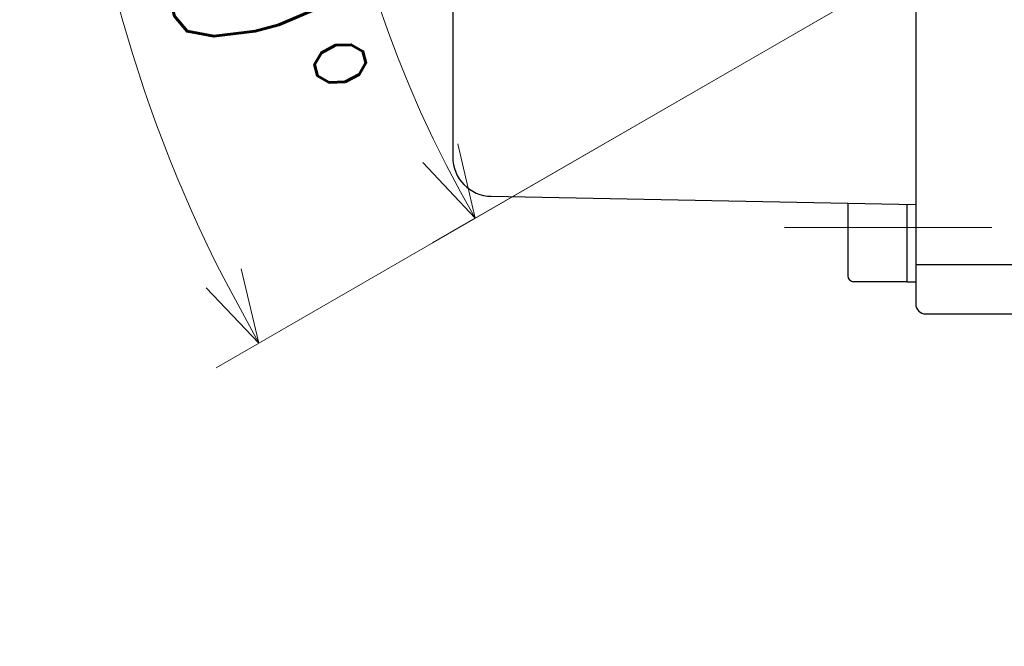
# Model space of a CAD drawing. Header units: millimetres. Extents: x 0 to 1071, y 0 to 742.
# Tile 13 of 130: x 435 to 485, y 160 to 192. Entities that reach past the tile are written whole.
import ezdxf

# ---------------------------------------------------------------- set-up
doc = ezdxf.new("R2010")
doc.units = ezdxf.units.MM
doc.header["$LTSCALE"] = 0.454724
doc.linetypes.add('CENTER', pattern=[50.8, 31.75, -6.35, 6.35, -6.35])
doc.layers.add('NoLayerName_001', color=7, linetype='Continuous')
doc.styles.get("Standard").update_dxf_attribs({"font": 'txt', "bigfont": 'extfont2'})
doc.dimstyles.get("Standard").update_dxf_attribs({"dimtxt": 2.5, "dimasz": 2.5, "dimexe": 1, "dimexo": 1, "dimtad": 1, "dimdec": 3, "dimzin": 0, "dimdsep": 46, "dimtxsty": 'Standard', "dimcen": 2.5, "dimadec": 3, "dimazin": 0, "dimtfac": 0.75, "dimtdec": 3, "dimtmove": 0, "dimatfit": 3, "dimfxl": 1, "dimarcsym": 0})

# ---------------------------------------------------------------- blocks, each defined once
blk = doc.blocks.new('DIM_0002')
at = {"color": 3, "linetype": 'Continuous', "lineweight": 13}
for points in [[(35.49, 37.611), (7.946, 21.708), (5.78, 20.458)], [(7.06, 25.487), (7.946, 21.708), (5.288, 24.538)]]:
    blk.add_lwpolyline(points, dxfattribs=at)
blk.add_arc((59.306, 51.361), 59.306, 300, 210, dxfattribs=at)
blk = doc.blocks.new('_OPEN30')
at = {"color": 0, "linetype": 'ByBlock', "lineweight": -2}
for p, q in [((-1, 0.267949), (0, 0)), ((0, 0), (-1, -0.267949)), ((0, 0), (-1, 0))]:
    blk.add_line(p, q, dxfattribs=at)
blk = doc.blocks.new('*D127')
at = {"layer": 'Defpoints', "color": 0}
for p in [(462.618, 211.397), (462.718, 211.397), (492.641, 201.397), (492.727, 201.447), (439.08, 198.899)]:
    blk.add_point(p, dxfattribs=at)
at = {"layer": 'NoLayerName_001', "color": 0, "linetype": 'Continuous', "lineweight": 13}
for p, q in [((460.118, 211.397), (435.486, 211.397)), ((490.476, 200.147), (445.464, 174.16))]:
    blk.add_line(p, q, dxfattribs=at)
blk.add_arc((509.961, 211.397), 71.975, 182.98553, 207.01447, dxfattribs=at)
at = {"layer": 'NoLayerName_001', "color": 0, "lineweight": 13, "xscale": 3.75, "yscale": 3.75, "zscale": 3.75}
for p, rotation in [((437.986, 211.397), 91.49276286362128), ((447.629, 175.41), 298.5072371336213)]:
    blk.add_blockref('_OPEN30', p, dxfattribs=dict(at, rotation=rotation))
at = {"layer": 'NoLayerName_001', "color": 0, "lineweight": 13, "insert": (447.185, 194.577), "char_height": 8.75, "attachment_point": 5, "rotation": 285}
blk.add_mtext('\\W0.8000;30%%d', dxfattribs=at)

msp = doc.modelspace()

# ---------------------------------------------------------------- linework, layer by layer
at = {"layer": 'NoLayerName_001', "color": 7, "linetype": 'Continuous', "lineweight": 25}
for p, q in [((457.461134, 257.936072), (457.461134, 184.856213)), ((480.961134, 200.697446), (480.961134, 177.397446)), ((459.422134, 182.859199), (480.961134, 182.439112)), ((477.511134, 182.510987), (477.511134, 178.82909)), ((480.511134, 182.448487), (480.511134, 178.52909)), ((480.961134, 179.397446), (494.961134, 179.397446)), ((480.511134, 178.52909), (477.811134, 178.52909)), ((480.511134, 178.52909), (480.961134, 178.52909)), ((481.461134, 176.897446), (494.961134, 176.897446))]:
    msp.add_line(p, q, dxfattribs=at)
at = {"layer": 'NoLayerName_001', "color": 4, "linetype": 'CENTER', "lineweight": 13}
msp.add_line((474.304654, 181.27909), (484.831426, 181.27909), dxfattribs=at)
at = {"layer": 'NoLayerName_001', "color": 7, "linetype": 'Continuous', "lineweight": 25}
for centre, radius, end in [((459.461134, 184.858819), 2, 268.8826708), ((477.811134, 178.82909), 0.3, 270), ((481.461134, 177.397446), 0.5, 270)]:
    msp.add_arc(centre, radius, 180, end, dxfattribs=at)

# ---------------------------------------------------------------- block references
at = {"layer": 'NoLayerName_001', "color": 3, "linetype": 'Continuous', "lineweight": 13}
msp.add_blockref('DIM_0002', (450.65509, 160.036926), dxfattribs=at)

# ---------------------------------------------------------------- dimensions: what is measured, and where the dimension line sits
dim = msp.add_angular_dim_2l(base=(439.079507, 198.899102), line1=((492.640626, 201.397446), (492.727228, 201.447446)), line2=((462.618347, 211.397446), (462.718347, 211.397446)), text='\\W0.8000;<>', dimstyle='Standard', override={"dimtxt": 8.75, "dimasz": 3.75, "dimexe": 2.5, "dimexo": 2.5, "dimgap": 2.5, "dimblk": 'OPEN30', "dimclrd": 0, "dimclre": 0, "dimclrt": 0, "dimazin": 2, "dimtp": 0, "dimtm": 0, "dimlwd": 13, "dimlwe": 13}, dxfattribs=at)
dim.commit()
dim.dimension.update_dxf_attribs({"geometry": '*D127', "text_midpoint": (440.438536, 192.768922), "dimtype": 162})

doc.saveas('drawing.dxf')
